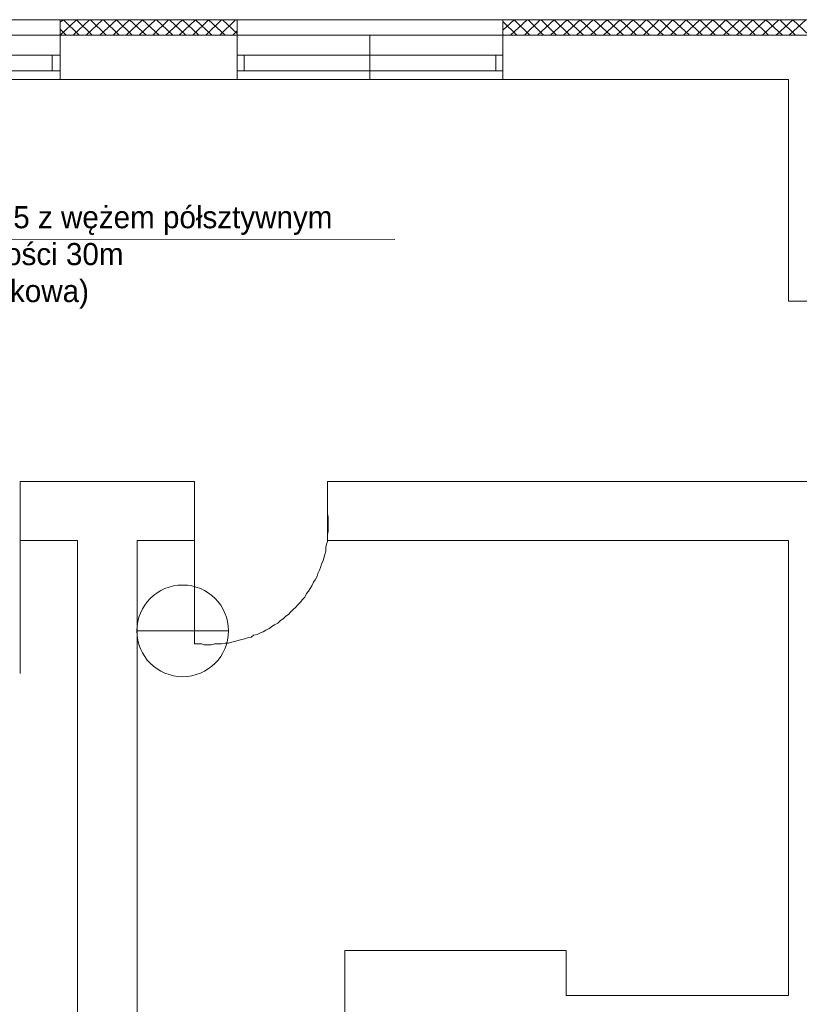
# Model space of a CAD drawing. Header units: centimetres. Extents: x -16053 to 7031, y -7778 to 254.
# Tile 197 of 256: x -168 to 361, y -5779 to -5112. Entities that reach past the tile are written whole.
import ezdxf

# ---------------------------------------------------------------- set-up
doc = ezdxf.new("R2010")
doc.units = ezdxf.units.CM
doc.header["$MEASUREMENT"] = 0
doc.layers.add('konstrukcja', color=250, linetype='CONTINUOUS', lineweight=15)
doc.layers.add('T - opisy', color=250, linetype='CONTINUOUS', lineweight=13)
doc.styles.add('trafik_verdana', font='txt')

msp = doc.modelspace()

# ---------------------------------------------------------------- linework, layer by layer
at = {"layer": 'konstrukcja', "linetype": 'Continuous'}
for points in [[(998.033, -5112.309), (1009.209, -5112.309), (1009.209, -6390.544), (-1343.732, -6390.544), (-1343.732, -5112.309), (-1333.144, -5112.309), (998.033, -5112.309), (1009.209, -5112.309)], [(-140.203, -5114.074), (-137.85, -5112.309)], [(-140.203, -5122.897), (-129.026, -5112.309)], [(-140.203, -5122.897), (-140.203, -5112.309)], [(-127.261, -5122.897), (-137.85, -5112.309)], [(-131.379, -5122.897), (-120.203, -5112.309)], [(-118.438, -5122.897), (-129.026, -5112.309)], [(-122.556, -5122.897), (-111.379, -5112.309)], [(-109.026, -5122.897), (-119.614, -5112.309)], [(-113.144, -5122.897), (-101.967, -5112.309)], [(-100.203, -5122.897), (-110.791, -5112.309)], [(-104.32, -5122.897), (-93.144, -5112.309)], [(-91.379, -5122.897), (-101.967, -5112.309)], [(-95.497, -5122.897), (-84.32, -5112.309)], [(-81.967, -5122.897), (-93.144, -5112.309)], [(-86.673, -5122.897), (-75.497, -5112.309)], [(-73.144, -5122.897), (-84.32, -5112.309)], [(-77.261, -5122.897), (-66.673, -5112.309)], [(-63.732, -5122.897), (-74.909, -5112.309)], [(-68.438, -5122.897), (-57.261, -5112.309)], [(-54.909, -5122.897), (-66.085, -5112.309)], [(-59.614, -5122.897), (-48.438, -5112.309)], [(-46.085, -5122.897), (-57.261, -5112.309)], [(-50.203, -5122.897), (-39.614, -5112.309)], [(-37.261, -5122.897), (-48.438, -5112.309)], [(-41.379, -5122.897), (-30.791, -5112.309)], [(-28.438, -5122.897), (-39.614, -5112.309)], [(-31.967, -5122.897), (-21.379, -5112.309)], [(-20.203, -5121.721), (-30.203, -5112.309)], [(-20.203, -5112.897), (-21.379, -5112.309)], [(-20.203, -5122.897), (-20.203, -5112.309)], [(159.797, -5119.368), (167.444, -5112.309)], [(159.797, -5122.897), (159.797, -5112.309)], [(169.209, -5122.897), (159.797, -5113.486)], [(165.091, -5122.897), (176.268, -5112.309)], [(178.033, -5122.897), (167.444, -5112.309)], [(174.503, -5122.897), (185.091, -5112.309)], [(187.444, -5122.897), (176.856, -5112.309)], [(183.327, -5122.897), (194.503, -5112.309)], [(196.268, -5122.897), (185.68, -5112.309)], [(192.15, -5122.897), (203.327, -5112.309)], [(205.091, -5122.897), (194.503, -5112.309)], [(200.974, -5122.897), (212.15, -5112.309)], [(214.503, -5122.897), (203.327, -5112.309)], [(209.797, -5122.897), (220.974, -5112.309)], [(223.327, -5122.897), (212.15, -5112.309)], [(219.209, -5122.897), (230.386, -5112.309)], [(232.739, -5122.897), (221.562, -5112.309)], [(228.033, -5122.897), (239.209, -5112.309)], [(241.562, -5122.897), (230.386, -5112.309)], [(236.856, -5122.897), (248.033, -5112.309)], [(250.386, -5122.897), (239.209, -5112.309)], [(246.268, -5122.897), (256.856, -5112.309)], [(259.209, -5122.897), (248.033, -5112.309)], [(255.091, -5122.897), (265.68, -5112.309)], [(268.621, -5122.897), (257.444, -5112.309)], [(264.503, -5122.897), (275.091, -5112.309)], [(277.444, -5122.897), (266.268, -5112.309)], [(273.327, -5122.897), (283.915, -5112.309)], [(286.268, -5122.897), (275.091, -5112.309)], [(282.15, -5122.897), (293.327, -5112.309)], [(295.091, -5122.897), (283.915, -5112.309)], [(290.974, -5122.897), (302.15, -5112.309)], [(303.915, -5122.897), (293.327, -5112.309)], [(300.386, -5122.897), (310.974, -5112.309)], [(313.327, -5122.897), (302.15, -5112.309)], [(309.209, -5122.897), (320.386, -5112.309)], [(322.15, -5122.897), (310.974, -5112.309)], [(318.033, -5122.897), (329.209, -5112.309)], [(330.974, -5122.897), (320.386, -5112.309)], [(326.856, -5122.897), (338.033, -5112.309)], [(339.797, -5122.897), (329.209, -5112.309)], [(335.68, -5122.897), (346.856, -5112.309)], [(349.209, -5122.897), (338.033, -5112.309)], [(345.091, -5122.897), (356.268, -5112.309)], [(358.033, -5122.897), (347.444, -5112.309)], [(353.915, -5122.897), (365.091, -5112.309)], [(367.444, -5122.897), (356.268, -5112.309)], [(-320.203, -5122.897), (-140.203, -5122.897)], [(-136.085, -5122.897), (-140.203, -5118.78)], [(-20.203, -5122.897), (-140.203, -5122.897)], [(-140.203, -5152.897), (-140.203, -5122.897)], [(-23.144, -5122.897), (-20.203, -5119.956)], [(-20.203, -5152.897), (-20.203, -5122.897)], [(-20.203, -5122.897), (159.797, -5122.897)], [(69.797, -5122.897), (69.797, -5152.897)], [(160.386, -5122.897), (159.797, -5122.309)], [(998.033, -5122.897), (159.797, -5122.897)], [(159.797, -5152.897), (159.797, -5122.897)], [(-320.203, -5147.015), (-145.497, -5147.015), (-145.497, -5136.427), (-320.203, -5136.427)], [(-145.497, -5136.427), (-145.497, -5147.015), (-140.203, -5147.015), (-140.203, -5136.427), (-145.497, -5136.427)], [(-20.203, -5136.427), (-20.203, -5147.015), (-15.497, -5147.015), (-15.497, -5136.427), (-20.203, -5136.427)], [(-20.203, -5147.015), (155.091, -5147.015), (155.091, -5136.427), (-20.203, -5136.427)], [(155.091, -5136.427), (155.091, -5147.015), (159.797, -5147.015), (159.797, -5136.427), (155.091, -5136.427)], [(-320.203, -5152.897), (-140.203, -5152.897)], [(-20.203, -5152.897), (-140.203, -5152.897)], [(69.797, -5152.897), (-20.203, -5152.897)], [(-20.203, -5152.897), (159.797, -5152.897)], [(968.033, -5152.897), (392.739, -5152.897), (392.739, -5302.897), (353.327, -5302.897), (353.327, -5152.897), (159.797, -5152.897)], [(-167.261, -5465.25), (-167.261, -5425.25)], [(-49.026, -5425.25), (-167.261, -5425.25)], [(-49.026, -5465.25), (-49.026, -5425.25)], [(40.974, -5425.25), (392.739, -5425.25)], [(40.974, -5425.25), (40.974, -5465.25)], [(-49.026, -5535.25), (-46.673, -5535.25), (-44.32, -5535.25), (-42.556, -5535.838), (-40.203, -5535.838), (-37.85, -5535.838), (-35.497, -5535.25), (-33.144, -5535.25), (-30.791, -5535.25), (-28.438, -5534.662), (-26.085, -5534.662), (-23.732, -5534.074), (-21.967, -5533.486), (-19.614, -5532.897), (-17.261, -5532.309), (-14.909, -5531.721), (-13.144, -5531.133), (-10.791, -5530.544), (-9.026, -5529.368), (-6.673, -5528.78), (-4.32, -5527.603), (-2.556, -5527.015), (-0.791, -5525.838), (1.562, -5524.662), (3.327, -5523.486), (5.091, -5522.309), (7.444, -5521.133), (9.209, -5519.368), (10.974, -5518.191), (12.739, -5516.427), (14.503, -5515.25), (16.268, -5513.486), (18.033, -5511.721), (19.209, -5510.544), (20.974, -5508.78), (22.739, -5507.015), (23.915, -5505.25), (25.68, -5503.486), (26.856, -5501.133), (28.033, -5499.368), (29.209, -5497.603), (30.386, -5495.838), (31.562, -5493.486), (32.739, -5491.721), (33.915, -5489.368), (34.503, -5487.603), (35.68, -5485.25), (36.268, -5483.486), (36.856, -5481.133), (38.033, -5478.78), (38.621, -5477.015), (39.209, -5474.662), (39.797, -5472.309), (39.797, -5469.956), (40.386, -5467.603), (40.974, -5465.838), (40.974, -5463.486), (40.974, -5461.133), (41.562, -5458.78), (41.562, -5456.427), (41.562, -5454.074), (41.562, -5451.721), (41.562, -5449.368), (40.974, -5447.015), (40.974, -5444.662)], [(-49.026, -5445.25), (-49.026, -5535.25)], [(-167.261, -5465.25), (-167.261, -5555.25)], [(-128.438, -5465.25), (-167.261, -5465.25)], [(-128.438, -6341.721), (-128.438, -5465.25)], [(-49.026, -5465.25), (-87.85, -5465.25)], [(-87.85, -5465.25), (-87.85, -5825.25)], [(353.327, -5465.25), (40.974, -5465.25)], [(353.327, -5465.25), (353.327, -5773.486), (202.739, -5773.486), (202.739, -5742.897)], [(52.739, -5742.897), (202.739, -5742.897)], [(52.739, -5742.897), (52.739, -5785.25)]]:
    msp.add_lwpolyline(points, dxfattribs=at)
at = {"layer": 'T - opisy', "ltscale": 10}
msp.add_line((-301.809, -5260.931), (86.674, -5261.295), dxfattribs=at)
at = {"layer": 'T - opisy', "linetype": 'ByBlock'}
msp.add_line((-88.178, -5526.358, 0), (-26.057, -5526.358, 0), dxfattribs=at)
msp.add_circle((-57.117, -5526.358, 0), 31.06, dxfattribs=at)

# ---------------------------------------------------------------- texts
at = {"layer": 'T - opisy', "linetype": 'Continuous', "ltscale": 30, "insert": (-293.409, -5238.601), "char_height": 15, "width": 382.98119, "attachment_point": 1, "style": 'trafik_verdana'}
msp.add_mtext('Hydrant DN 25 z wężem półsztywnym 25mm o długości 30m\\P(szafka natynkowa)', dxfattribs=at)

doc.saveas('drawing.dxf')
